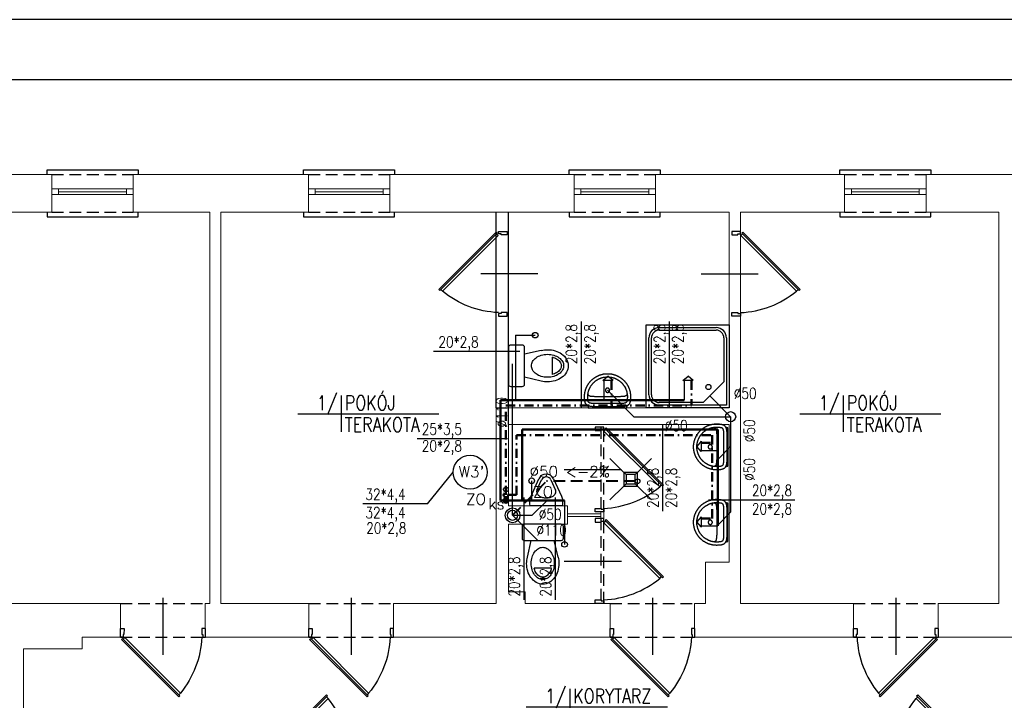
# Model space of a CAD drawing. Header units: millimetres. Extents: x -2626 to 2068, y -6169 to 7214.
# Tile 139 of 143: x -1957 to -887, y 3938 to 4678. Entities that reach past the tile are written whole.
import ezdxf
from ezdxf.enums import TextEntityAlignment as Align

# ---------------------------------------------------------------- set-up
doc = ezdxf.new("R2010")
doc.units = ezdxf.units.MM
for name, pattern in [('ACAD_ISO12W100', [21, 12, -3, 0, -3, 0, -3]), ('DASHDOT', [1, 0.5, -0.25, 0, -0.25]), ('DASHED', [19.05, 12.7, -6.35])]:
    doc.linetypes.add(name, pattern=pattern)
doc.layers.get('0').update_dxf_attribs({"color": 252})
for name, color, linetype in [('1-OPIS-POM', 252, 'Continuous'), ('I-DRZWI', 252, 'Continuous'), ('I-MEBLE', 252, 'Continuous'), ('I-NAD', 252, 'DASHED'), ('I-SCIANA', 252, 'Continuous'), ('I-WIDOK', 252, 'Continuous'), ('IS CWU', 4, 'DASHDOT'), ('IS cwu cyrkulacja', 3, 'ACAD_ISO12W100'), ('IS kan odp', 36, 'Continuous'), ('IS kan odp opis', 7, 'Continuous'), ('IS KAN_S_OPIS', 2, 'Continuous'), ('IS KAN_SAN_RURY', 1, 'Continuous'), ('IS opis woda', 7, 'Continuous'), ('IS WODA opis', 2, 'Continuous'), ('MK_IS W_CWU', 5, 'DASHED'), ('MK_IS W_Z', 5, 'Continuous'), ('TABELKA', 252, 'Continuous')]:
    doc.layers.add(name, color=color, linetype=linetype)
for name, color, linetype, lineweight in [('I-OKNA', 252, 'Continuous', 5), ('IS ks pod stropem', 1, 'DASHED', 40), ('IS woda w', 5, 'Continuous', 40)]:
    doc.layers.add(name, color=color, linetype=linetype, lineweight=lineweight)
doc.styles.add('ROMANS', font='romans.shx', dxfattribs={"width": 0.75})
doc.styles.add('TECH', font='simplex.shx')

# ---------------------------------------------------------------- blocks, each defined once
blk = doc.blocks.new('D90')
blk.add_line((32.6, 45), (-28, 45))
for points in [[(-9.2, 87.2), (-9.2, 90), (0, 90), (0, 86.3), (-6.4, 86.3), (-6.4, 87.2)], [(-72.6, 61.8), (-11.7, 0.9), (-10.6, 2), (-71.5, 62.9)], [(-9.2, 2.8), (-9.2, 0), (0, 0), (0, 3.7), (-6.4, 3.7), (-6.4, 2.8)]]:
    blk.add_lwpolyline(points, close=True)
blk.add_lwpolyline([(-11.3, 2.7), (-9.5, 4.5), (-68.6, 63.5), (-70.3, 61.8)])
blk.add_arc((-4.6, -14.5), 100.9, 92.6186, 129.3487)
blk = doc.blocks.new('OPIS-POM')
for p, q in [((0, 25), (0, -25)), ((-60, 0), (135, 0))]:
    blk.add_line(p, q)
at = {"style": 'ROMANS', "width": 0.8, "flags": 4}
blk.add_attdef('NR', text='', height=20, dxfattribs=at).set_placement((-5, 5), align=Align.RIGHT)
blk.add_attdef('NAZWA', (5, 5), '', height=20, dxfattribs=at)
blk.add_attdef('POW.', text='', height=20, dxfattribs=at).set_placement((-5, -5), align=Align.TOP_RIGHT)
blk.add_attdef('POSADZKA', text='', height=20, dxfattribs=at).set_placement((5, -5), align=Align.TOP_LEFT)
blk = doc.blocks.new('umywalk50')
for points in [[(11.4, -2.5), (11.1, -2.1), (10.9, -1.7), (10.7, -1.4), (10.5, -1), (10.4, -0.5), (10.4, 0), (-10.4, 0), (-31.3, 0), (-31.3, -0.5), (-31.4, -1), (-31.5, -1.4), (-31.7, -1.7), (-32, -2.1), (-32.3, -2.5)], [(-31.8, -15), (-31.7, -14.8), (-31.7, -14.6), (-31.6, -14.4), (-31.6, -14.2), (-31.5, -14), (-31.4, -13.9), (-31.3, -13.7), (-31.2, -13.5), (-31, -13.4), (-30.9, -13.3), (-30.7, -13.1), (-30.5, -13), (-30.3, -12.9), (-30.1, -12.8), (-29.8, -12.7), (-29.5, -12.6), (-29.2, -12.5), (-28.9, -12.4), (-28.5, -12.4), (-28.1, -12.3), (-27.6, -12.2), (-27.2, -12.2), (-26.7, -12.2), (-26.1, -12.1), (-25.5, -12.1), (-24.9, -12.1), (-24.2, -12), (-23.5, -12), (-22.8, -12), (-22, -12), (-10.5, -12), (1, -12), (1.8, -12), (2.6, -12), (3.3, -12), (4, -12.1), (4.6, -12.1), (5.2, -12.1), (5.7, -12.2), (6.2, -12.2), (6.7, -12.3), (7.1, -12.3), (7.5, -12.4), (7.9, -12.4), (8.3, -12.5), (8.6, -12.6), (8.9, -12.7), (9.1, -12.8), (9.4, -12.9), (9.6, -13), (9.8, -13.1), (9.9, -13.3), (10.1, -13.4), (10.2, -13.5), (10.3, -13.7), (10.4, -13.9), (10.5, -14), (10.6, -14.2), (10.7, -14.4), (10.7, -14.6), (10.8, -14.8), (10.8, -15)]]:
    blk.add_lwpolyline(points)
for points in [[(14.6, -12), (14.6, -12.4), (14.5, -12.7), (14.5, -13.1), (14.5, -13.5), (14.5, -13.8), (14.5, -14.2), (14.4, -14.5), (14.4, -14.9), (14.3, -15.3), (14.3, -15.6), (14.2, -16), (14.2, -16.3), (14.1, -16.7), (14.1, -17), (14, -17.4), (13.9, -17.7), (13.8, -18), (13.7, -18.4), (13.6, -18.7), (13.5, -19.1), (13.4, -19.4), (13.3, -19.7), (13.2, -20), (13.1, -20.4), (13, -20.7), (12.9, -21), (12.8, -21.3), (12.6, -21.7), (12.5, -22), (12.3, -22.3), (12.2, -22.6), (12, -22.9), (11.9, -23.2), (11.7, -23.5), (11.6, -23.8), (11.4, -24.1), (11.2, -24.4), (11.1, -24.7), (10.9, -25), (10.7, -25.3), (10.5, -25.6), (10.3, -25.9), (10.2, -26.2), (10, -26.5), (9.8, -26.7), (9.6, -27), (9.3, -27.3), (9.1, -27.5), (8.9, -27.8), (8.7, -28.1), (8.5, -28.3), (8.3, -28.6), (8, -28.8), (7.8, -29.1), (7.6, -29.3), (7.3, -29.6), (7.1, -29.8), (6.8, -30.1), (6.6, -30.3), (6.3, -30.5), (6.1, -30.8), (5.8, -31), (5.6, -31.2), (5.3, -31.4), (5.1, -31.6), (4.8, -31.8), (4.5, -32), (4.2, -32.2), (4, -32.4), (3.7, -32.6), (3.4, -32.8), (3.1, -33), (2.8, -33.2), (2.5, -33.4), (2.2, -33.6), (1.9, -33.7), (1.6, -33.9), (1.3, -34.1), (1, -34.2), (0.7, -34.4), (0.4, -34.5), (0.1, -34.7), (-0.2, -34.8), (-0.5, -35), (-0.8, -35.1), (-1.1, -35.2), (-1.5, -35.4), (-1.8, -35.5), (-2.1, -35.6), (-2.4, -35.7), (-2.8, -35.8), (-3.1, -35.9), (-3.4, -36), (-3.8, -36.1), (-4.1, -36.2), (-4.5, -36.3), (-4.8, -36.4), (-5.1, -36.5), (-5.5, -36.5), (-5.8, -36.6), (-6.2, -36.7), (-6.5, -36.7), (-6.9, -36.8), (-7.2, -36.8), (-7.6, -36.9), (-7.9, -36.9), (-8.3, -37), (-8.7, -37), (-9, -37), (-9.4, -37), (-9.7, -37), (-10.1, -37), (-10.5, -37), (-10.5, -37), (-10.8, -37), (-11.2, -37), (-11.6, -37), (-11.9, -37), (-12.3, -37), (-12.7, -37), (-13, -36.9), (-13.4, -36.9), (-13.7, -36.8), (-14.1, -36.8), (-14.4, -36.7), (-14.8, -36.7), (-15.1, -36.6), (-15.5, -36.5), (-15.8, -36.5), (-16.2, -36.4), (-16.5, -36.3), (-16.8, -36.2), (-17.2, -36.1), (-17.5, -36), (-17.8, -35.9), (-18.2, -35.8), (-18.5, -35.7), (-18.8, -35.6), (-19.2, -35.5), (-19.5, -35.4), (-19.8, -35.2), (-20.1, -35.1), (-20.4, -35), (-20.8, -34.8), (-21.1, -34.7), (-21.4, -34.5), (-21.7, -34.4), (-22, -34.2), (-22.3, -34.1), (-22.6, -33.9), (-22.9, -33.7), (-23.2, -33.6), (-23.5, -33.4), (-23.8, -33.2), (-24.1, -33), (-24.3, -32.8), (-24.6, -32.6), (-24.9, -32.4), (-25.2, -32.2), (-25.5, -32), (-25.7, -31.8), (-26, -31.6), (-26.3, -31.4), (-26.5, -31.2), (-26.8, -31), (-27, -30.8), (-27.3, -30.5), (-27.6, -30.3), (-27.8, -30.1), (-28, -29.8), (-28.3, -29.6), (-28.5, -29.3), (-28.8, -29.1), (-29, -28.8), (-29.2, -28.6), (-29.4, -28.3), (-29.7, -28.1), (-29.9, -27.8), (-30.1, -27.5), (-30.3, -27.3), (-30.5, -27), (-30.7, -26.7), (-30.9, -26.4), (-31.1, -26.2), (-31.3, -25.9), (-31.5, -25.6), (-31.7, -25.3), (-31.8, -25), (-32, -24.7), (-32.2, -24.4), (-32.4, -24.1), (-32.5, -23.8), (-32.7, -23.5), (-32.8, -23.2), (-33, -22.9), (-33.1, -22.6), (-33.3, -22.3), (-33.4, -22), (-33.6, -21.7), (-33.7, -21.3), (-33.8, -21), (-34, -20.7), (-34.1, -20.4), (-34.2, -20), (-34.3, -19.7), (-34.4, -19.4), (-34.5, -19), (-34.6, -18.7), (-34.7, -18.4), (-34.8, -18), (-34.9, -17.7), (-34.9, -17.3), (-35, -17), (-35.1, -16.7), (-35.1, -16.3), (-35.2, -16), (-35.2, -15.6), (-35.3, -15.3), (-35.3, -14.9), (-35.4, -14.5), (-35.4, -14.2), (-35.4, -13.8), (-35.5, -13.5), (-35.5, -13.1), (-35.5, -12.7), (-35.5, -12.4), (-35.5, -12), (-35.5, -12), (-35.5, -11.7), (-35.5, -11.2), (-35.5, -10.7), (-35.4, -10.2), (-35.4, -9.6), (-35.4, -9.2), (-35.3, -8.7), (-35.3, -8.4), (-35.2, -8), (-35.2, -7.5), (-35.1, -7.1), (-35, -6.7), (-34.9, -6.4), (-34.8, -6), (-34.7, -5.6), (-34.6, -5.3), (-34.5, -5), (-34.4, -4.7), (-34.2, -4.4), (-34, -4.1), (-33.9, -3.9), (-33.7, -3.6), (-33.5, -3.4), (-33.2, -3.2), (-33, -3), (-32.7, -2.8), (-32.5, -2.6), (-32.1, -2.4), (-31.8, -2.3), (-31.5, -2.1), (-31.1, -2), (-30.7, -1.8), (-30.3, -1.7), (-29.8, -1.6), (-29.4, -1.5), (-29.4, -1.5), (-29, -1.4), (-28.6, -1.4), (-28.2, -1.3), (-27.8, -1.2), (-27.4, -1.2), (-26.9, -1.1), (-26.5, -1.1), (-26, -1), (-25.6, -1), (-25.1, -1), (-24.6, -1), (-10.5, -1), (3.7, -1), (4.2, -1), (4.6, -1), (5.1, -1.1), (5.5, -1.1), (6, -1.1), (6.4, -1.2), (6.8, -1.2), (7.3, -1.3), (7.7, -1.4), (8, -1.4), (8.4, -1.5), (8.9, -1.6), (9.3, -1.7), (9.8, -1.8), (10.2, -2), (10.5, -2.1), (10.9, -2.3), (11.2, -2.4), (11.5, -2.6), (11.8, -2.8), (12.1, -3), (12.3, -3.2), (12.5, -3.4), (12.7, -3.6), (12.9, -3.9), (13.1, -4.1), (13.3, -4.4), (13.4, -4.7), (13.5, -5), (13.7, -5.3), (13.8, -5.7), (13.9, -6), (14, -6.4), (14.1, -6.7), (14.2, -7.1), (14.2, -7.5), (14.3, -8), (14.4, -8.4), (14.4, -8.7), (14.4, -9.2), (14.5, -9.7), (14.5, -10.2), (14.5, -10.7), (14.5, -11.2), (14.6, -11.7)], [(-10.5, -33.5), (-11, -33.5), (-11.6, -33.5), (-12.1, -33.5), (-12.7, -33.4), (-13.1, -33.4), (-13.5, -33.3), (-13.9, -33.2), (-14.3, -33.2), (-14.7, -33.1), (-15.1, -33), (-15.5, -32.9), (-15.9, -32.8), (-16.3, -32.7), (-16.7, -32.6), (-17.1, -32.5), (-17.5, -32.4), (-17.9, -32.2), (-18.3, -32.1), (-18.7, -31.9), (-19.1, -31.7), (-19.5, -31.5), (-19.9, -31.3), (-20.3, -31.1), (-20.7, -30.9), (-21.1, -30.7), (-21.4, -30.5), (-21.8, -30.3), (-22.1, -30.1), (-22.5, -29.8), (-22.8, -29.6), (-23.2, -29.4), (-23.5, -29.1), (-23.8, -28.9), (-24.1, -28.6), (-24.4, -28.3), (-24.7, -28.1), (-25.1, -27.8), (-25.4, -27.5), (-25.7, -27.2), (-26, -26.9), (-26.3, -26.6), (-26.6, -26.3), (-26.8, -25.9), (-27.1, -25.6), (-27.4, -25.3), (-27.6, -24.9), (-27.9, -24.6), (-28.1, -24.2), (-28.4, -23.9), (-28.6, -23.5), (-28.9, -23.2), (-29.9, -21.3), (-30, -20.9), (-30.2, -20.6), (-30.4, -20.2), (-30.5, -19.8), (-30.7, -19.4), (-30.8, -19), (-30.9, -18.7), (-31, -18.3), (-31.2, -17.9), (-31.3, -17.5), (-31.4, -17.1), (-31.5, -16.7), (-31.5, -16.3), (-31.6, -15.9), (-31.7, -15.6), (-31.8, -15.2), (-31.8, -14.8), (-31.9, -14.4), (-31.9, -14), (-31.9, -13.6), (-32, -13.2), (-32, -12.8), (-32, -12.4), (-32, -11.9), (-32, -11.5), (-32, -11.1), (-32, -10.7), (-31.9, -10.3), (-31.9, -9.9), (-31.9, -9.5), (-31.8, -9), (-31.8, -8.6), (-31.7, -8.2), (-31.7, -7.8), (-31.6, -7.4), (-31.5, -7), (-31.4, -6.6), (-31.2, -6.3), (-31, -6.1), (-30.8, -5.8), (-30.5, -5.6), (-30.2, -5.4), (-29.9, -5.3), (-29.5, -5.1), (-29.2, -5), (-28.8, -4.9), (-28.4, -4.8), (-27.9, -4.7), (-27.5, -4.7), (-27.1, -4.6), (-26.7, -4.6), (-26.3, -4.6), (-25.9, -4.5), (-25.5, -4.5), (-25.2, -4.5), (-24.9, -4.5), (-24.6, -4.5), (-10.5, -4.5), (3.7, -4.5), (4, -4.5), (4.3, -4.5), (4.6, -4.5), (5, -4.5), (5.4, -4.6), (5.8, -4.6), (6.2, -4.6), (6.6, -4.7), (7, -4.7), (7.4, -4.8), (7.8, -4.9), (8.2, -5), (8.6, -5.1), (9, -5.3), (9.3, -5.4), (9.6, -5.6), (9.9, -5.8), (10.1, -6.1), (10.3, -6.3), (10.4, -6.6), (10.5, -7), (10.6, -7.4), (10.7, -7.8), (10.8, -8.2), (10.9, -8.6), (10.9, -9), (10.9, -9.5), (11, -9.9), (11, -10.3), (11, -10.7), (11, -11.1), (11, -11.5), (11, -11.9), (11, -12.4), (11, -12.8), (11, -13.2), (11, -13.6), (11, -14), (10.9, -14.4), (10.9, -14.8), (10.8, -15.2), (10.7, -15.6), (10.7, -16), (10.6, -16.3), (10.5, -16.7), (10.4, -17.1), (10.3, -17.5), (10.2, -17.9), (10.1, -18.3), (10, -18.7), (9.8, -19), (9.7, -19.4), (9.6, -19.8), (9.4, -20.2), (9.3, -20.6), (9.1, -20.9), (8.9, -21.3), (8.9, -21.3), (7.9, -23.2), (7.7, -23.5), (7.5, -23.9), (7.2, -24.2), (7, -24.6), (6.7, -24.9), (6.4, -25.3), (6.2, -25.6), (5.9, -25.9), (5.6, -26.3), (5.3, -26.6), (5, -26.9), (4.7, -27.2), (4.4, -27.5), (4.1, -27.8), (3.8, -28.1), (3.5, -28.3), (3.2, -28.6), (2.9, -28.9), (2.5, -29.1), (2.2, -29.4), (1.9, -29.6), (1.5, -29.8), (1.2, -30.1), (0.9, -30.3), (0.5, -30.5), (0.1, -30.7), (-0.2, -30.9), (-0.6, -31.1), (-1, -31.3), (-1.4, -31.5), (-1.8, -31.7), (-2.3, -31.9), (-2.7, -32.1), (-3.1, -32.2), (-3.1, -32.2), (-3.5, -32.4), (-3.9, -32.5), (-4.3, -32.6), (-4.7, -32.7), (-5.1, -32.8), (-5.5, -32.9), (-5.8, -33), (-6.2, -33.1), (-6.6, -33.2), (-7, -33.2), (-7.4, -33.3), (-7.9, -33.4), (-8.3, -33.4), (-8.8, -33.5), (-9.4, -33.5), (-9.9, -33.5)], [(-8.2, -19), (-8.2, -19), (-8.2, -18.9), (-8.2, -18.9), (-8.2, -18.9), (-8.2, -18.9), (-8.2, -18.8), (-8.2, -18.8), (-8.2, -18.8), (-8.2, -18.8), (-8.2, -18.7), (-8.2, -18.7), (-8.2, -18.7), (-8.2, -18.7), (-8.2, -18.6), (-8.2, -18.6), (-8.2, -18.6), (-8.2, -18.6), (-8.2, -18.5), (-8.2, -18.5), (-8.2, -18.5), (-8.2, -18.5), (-8.2, -18.4), (-8.3, -18.4), (-8.3, -18.4), (-8.3, -18.4), (-8.3, -18.3), (-8.3, -18.3), (-8.3, -18.3), (-8.3, -18.3), (-8.3, -18.2), (-8.3, -18.2), (-8.3, -18.2), (-8.3, -18.2), (-8.3, -18.1), (-8.4, -18.1), (-8.4, -18.1), (-8.4, -18.1), (-8.4, -18), (-8.4, -18), (-8.4, -18), (-8.4, -18), (-8.4, -17.9), (-8.4, -17.9), (-8.5, -17.9), (-8.5, -17.9), (-8.5, -17.8), (-8.5, -17.8), (-8.5, -17.8), (-8.5, -17.8), (-8.5, -17.8), (-8.6, -17.7), (-8.6, -17.7), (-8.6, -17.7), (-8.6, -17.7), (-8.6, -17.6), (-8.6, -17.6), (-8.6, -17.6), (-8.7, -17.6), (-8.7, -17.6), (-8.7, -17.5), (-8.7, -17.5), (-8.7, -17.5), (-8.7, -17.5), (-8.8, -17.5), (-8.8, -17.4), (-8.8, -17.4), (-8.8, -17.4), (-8.8, -17.4), (-8.9, -17.4), (-8.9, -17.3), (-8.9, -17.3), (-8.9, -17.3), (-8.9, -17.3), (-8.9, -17.3), (-9, -17.3), (-9, -17.2), (-9, -17.2), (-9, -17.2), (-9, -17.2), (-9.1, -17.2), (-9.1, -17.2), (-9.1, -17.1), (-9.1, -17.1), (-9.2, -17.1), (-9.2, -17.1), (-9.2, -17.1), (-9.2, -17.1), (-9.2, -17.1), (-9.3, -17), (-9.3, -17), (-9.3, -17), (-9.3, -17), (-9.4, -17), (-9.4, -17), (-9.4, -17), (-9.4, -16.9), (-9.4, -16.9), (-9.5, -16.9), (-9.5, -16.9), (-9.5, -16.9), (-9.5, -16.9), (-9.6, -16.9), (-9.6, -16.9), (-9.6, -16.9), (-9.6, -16.9), (-9.7, -16.8), (-9.7, -16.8), (-9.7, -16.8), (-9.7, -16.8), (-9.8, -16.8), (-9.8, -16.8), (-9.8, -16.8), (-9.8, -16.8), (-9.9, -16.8), (-9.9, -16.8), (-9.9, -16.8), (-9.9, -16.8), (-10, -16.8), (-10, -16.7), (-10, -16.7), (-10, -16.7), (-10.1, -16.7), (-10.1, -16.7), (-10.1, -16.7), (-10.1, -16.7), (-10.2, -16.7), (-10.2, -16.7), (-10.2, -16.7), (-10.3, -16.7), (-10.3, -16.7), (-10.3, -16.7), (-10.3, -16.7), (-10.4, -16.7), (-10.4, -16.7), (-10.4, -16.7), (-10.4, -16.7), (-10.5, -16.7), (-10.5, -16.7), (-10.5, -16.7), (-10.5, -16.7), (-10.6, -16.7), (-10.6, -16.7), (-10.6, -16.7), (-10.6, -16.7), (-10.7, -16.7), (-10.7, -16.7), (-10.7, -16.7), (-10.8, -16.7), (-10.8, -16.7), (-10.8, -16.7), (-10.8, -16.7), (-10.9, -16.7), (-10.9, -16.7), (-10.9, -16.7), (-10.9, -16.7), (-11, -16.7), (-11, -16.8), (-11, -16.8), (-11, -16.8), (-11.1, -16.8), (-11.1, -16.8), (-11.1, -16.8), (-11.1, -16.8), (-11.2, -16.8), (-11.2, -16.8), (-11.2, -16.8), (-11.2, -16.8), (-11.3, -16.8), (-11.3, -16.8), (-11.3, -16.8), (-11.3, -16.9), (-11.4, -16.9), (-11.4, -16.9), (-11.4, -16.9), (-11.4, -16.9), (-11.5, -16.9), (-11.5, -16.9), (-11.5, -16.9), (-11.5, -16.9), (-11.5, -17), (-11.6, -17), (-11.6, -17), (-11.6, -17), (-11.6, -17), (-11.7, -17), (-11.7, -17), (-11.7, -17.1), (-11.7, -17.1), (-11.8, -17.1), (-11.8, -17.1), (-11.8, -17.1), (-11.8, -17.1), (-11.8, -17.1), (-11.9, -17.2), (-11.9, -17.2), (-11.9, -17.2), (-11.9, -17.2), (-11.9, -17.2), (-12, -17.2), (-12, -17.3), (-12, -17.3), (-12, -17.3), (-12, -17.3), (-12.1, -17.3), (-12.1, -17.3), (-12.1, -17.4), (-12.1, -17.4), (-12.1, -17.4), (-12.2, -17.4), (-12.2, -17.4), (-12.2, -17.5), (-12.2, -17.5), (-12.2, -17.5), (-12.2, -17.5), (-12.3, -17.5), (-12.3, -17.6), (-12.3, -17.6), (-12.3, -17.6), (-12.3, -17.6), (-12.3, -17.6), (-12.4, -17.7), (-12.4, -17.7), (-12.4, -17.7), (-12.4, -17.7), (-12.4, -17.7), (-12.4, -17.8), (-12.4, -17.8), (-12.5, -17.8), (-12.5, -17.8), (-12.5, -17.9), (-12.5, -17.9), (-12.5, -17.9), (-12.5, -17.9), (-12.5, -18), (-12.5, -18), (-12.6, -18), (-12.6, -18), (-12.6, -18), (-12.6, -18.1), (-12.6, -18.1), (-12.6, -18.1), (-12.6, -18.1), (-12.6, -18.2), (-12.6, -18.2), (-12.6, -18.2), (-12.7, -18.2), (-12.7, -18.3), (-12.7, -18.3), (-12.7, -18.3), (-12.7, -18.3), (-12.7, -18.4), (-12.7, -18.4), (-12.7, -18.4), (-12.7, -18.4), (-12.7, -18.5), (-12.7, -18.5), (-12.7, -18.5), (-12.7, -18.5), (-12.7, -18.6), (-12.7, -18.6), (-12.8, -18.6), (-12.8, -18.7), (-12.8, -18.7), (-12.8, -18.7), (-12.8, -18.7), (-12.8, -18.8), (-12.8, -18.8), (-12.8, -18.8), (-12.8, -18.8), (-12.8, -18.9), (-12.8, -18.9), (-12.8, -18.9), (-12.8, -18.9), (-12.8, -19), (-12.8, -19), (-12.8, -19), (-12.8, -19), (-12.8, -19.1), (-12.8, -19.1), (-12.8, -19.1), (-12.8, -19.2), (-12.8, -19.2), (-12.8, -19.2), (-12.8, -19.2), (-12.8, -19.3), (-12.8, -19.3), (-12.8, -19.3), (-12.8, -19.3), (-12.8, -19.4), (-12.7, -19.4), (-12.7, -19.4), (-12.7, -19.4), (-12.7, -19.5), (-12.7, -19.5), (-12.7, -19.5), (-12.7, -19.5), (-12.7, -19.6), (-12.7, -19.6), (-12.7, -19.6), (-12.7, -19.6), (-12.7, -19.7), (-12.7, -19.7), (-12.7, -19.7), (-12.7, -19.7), (-12.6, -19.8), (-12.6, -19.8), (-12.6, -19.8), (-12.6, -19.8), (-12.6, -19.9), (-12.6, -19.9), (-12.6, -19.9), (-12.6, -19.9), (-12.6, -20), (-12.6, -20), (-12.5, -20), (-12.5, -20), (-12.5, -20.1), (-12.5, -20.1), (-12.5, -20.1), (-12.5, -20.1), (-12.5, -20.1), (-12.5, -20.2), (-12.4, -20.2), (-12.4, -20.2), (-12.4, -20.2), (-12.4, -20.3), (-12.4, -20.3), (-12.4, -20.3), (-12.4, -20.3), (-12.3, -20.3), (-12.3, -20.4), (-12.3, -20.4), (-12.3, -20.4), (-12.3, -20.4), (-12.3, -20.5), (-12.2, -20.5), (-12.2, -20.5), (-12.2, -20.5), (-12.2, -20.5), (-12.2, -20.6), (-12.2, -20.6), (-12.1, -20.6), (-12.1, -20.6), (-12.1, -20.6), (-12.1, -20.6), (-12.1, -20.7), (-12, -20.7), (-12, -20.7), (-12, -20.7), (-12, -20.7), (-12, -20.8), (-11.9, -20.8), (-11.9, -20.8), (-11.9, -20.8), (-11.9, -20.8), (-11.9, -20.8), (-11.8, -20.9), (-11.8, -20.9), (-11.8, -20.9), (-11.8, -20.9), (-11.8, -20.9), (-11.7, -20.9), (-11.7, -20.9), (-11.7, -21), (-11.7, -21), (-11.6, -21), (-11.6, -21), (-11.6, -21), (-11.6, -21), (-11.6, -21), (-11.5, -21), (-11.5, -21.1), (-11.5, -21.1), (-11.5, -21.1), (-11.4, -21.1), (-11.4, -21.1), (-11.4, -21.1), (-11.4, -21.1), (-11.3, -21.1), (-11.3, -21.1), (-11.3, -21.2), (-11.3, -21.2), (-11.2, -21.2), (-11.2, -21.2), (-11.2, -21.2), (-11.2, -21.2), (-11.1, -21.2), (-11.1, -21.2), (-11.1, -21.2), (-11.1, -21.2), (-11, -21.2), (-11, -21.2), (-11, -21.2), (-11, -21.2), (-10.9, -21.3), (-10.9, -21.3), (-10.9, -21.3), (-10.9, -21.3), (-10.8, -21.3), (-10.8, -21.3), (-10.8, -21.3), (-10.8, -21.3), (-10.7, -21.3), (-10.7, -21.3), (-10.7, -21.3), (-10.7, -21.3), (-10.6, -21.3), (-10.6, -21.3), (-10.6, -21.3), (-10.5, -21.3), (-10.5, -21.3), (-10.5, -21.3), (-10.5, -21.3), (-10.4, -21.3), (-10.4, -21.3), (-10.4, -21.3), (-10.4, -21.3), (-10.3, -21.3), (-10.3, -21.3), (-10.3, -21.3), (-10.3, -21.3), (-10.2, -21.3), (-10.2, -21.3), (-10.2, -21.3), (-10.2, -21.3), (-10.1, -21.3), (-10.1, -21.3), (-10.1, -21.3), (-10, -21.3), (-10, -21.3), (-10, -21.2), (-10, -21.2), (-9.9, -21.2), (-9.9, -21.2), (-9.9, -21.2), (-9.9, -21.2), (-9.8, -21.2), (-9.8, -21.2), (-9.8, -21.2), (-9.8, -21.2), (-9.7, -21.2), (-9.7, -21.2), (-9.7, -21.2), (-9.7, -21.2), (-9.6, -21.1), (-9.6, -21.1), (-9.6, -21.1), (-9.6, -21.1), (-9.5, -21.1), (-9.5, -21.1), (-9.5, -21.1), (-9.5, -21.1), (-9.5, -21.1), (-9.4, -21), (-9.4, -21), (-9.4, -21), (-9.4, -21), (-9.3, -21), (-9.3, -21), (-9.3, -21), (-9.3, -21), (-9.2, -20.9), (-9.2, -20.9), (-9.2, -20.9), (-9.2, -20.9), (-9.2, -20.9), (-9.1, -20.9), (-9.1, -20.9), (-9.1, -20.8), (-9.1, -20.8), (-9.1, -20.8), (-9, -20.8), (-9, -20.8), (-9, -20.8), (-9, -20.7), (-9, -20.7), (-8.9, -20.7), (-8.9, -20.7), (-8.9, -20.7), (-8.9, -20.7), (-8.9, -20.6), (-8.8, -20.6), (-8.8, -20.6), (-8.8, -20.6), (-8.8, -20.6), (-8.8, -20.5), (-8.7, -20.5), (-8.7, -20.5), (-8.7, -20.5), (-8.7, -20.5), (-8.7, -20.4), (-8.7, -20.4), (-8.6, -20.4), (-8.6, -20.4), (-8.6, -20.4), (-8.6, -20.3), (-8.6, -20.3), (-8.6, -20.3), (-8.6, -20.3), (-8.5, -20.2), (-8.5, -20.2), (-8.5, -20.2), (-8.5, -20.2), (-8.5, -20.2), (-8.5, -20.1), (-8.5, -20.1), (-8.4, -20.1), (-8.4, -20.1), (-8.4, -20), (-8.4, -20), (-8.4, -20), (-8.4, -20), (-8.4, -19.9), (-8.4, -19.9), (-8.4, -19.9), (-8.3, -19.9), (-8.3, -19.8), (-8.3, -19.8), (-8.3, -19.8), (-8.3, -19.8), (-8.3, -19.7), (-8.3, -19.7), (-8.3, -19.7), (-8.3, -19.7), (-8.3, -19.6), (-8.3, -19.6), (-8.3, -19.6), (-8.2, -19.6), (-8.2, -19.5), (-8.2, -19.5), (-8.2, -19.5), (-8.2, -19.5), (-8.2, -19.4), (-8.2, -19.4), (-8.2, -19.4), (-8.2, -19.4), (-8.2, -19.3), (-8.2, -19.3), (-8.2, -19.3), (-8.2, -19.3), (-8.2, -19.2), (-8.2, -19.2), (-8.2, -19.2), (-8.2, -19.2), (-8.2, -19.1), (-8.2, -19.1), (-8.2, -19.1), (-8.2, -19.1), (-8.2, -19), (-8.2, -19)]]:
    blk.add_lwpolyline(points, close=True)
blk = doc.blocks.new('wc')
for p, q in [((20, 0), (-20, 0)), ((-22.5, -2.5), (-22.5, -15)), ((22.5, -15), (22.5, -2.5)), ((-20, -17.5), (20, -17.5)), ((-16.7, -35.7), (-12.5, -17.5)), ((16.7, -35.7), (12.5, -17.5)), ((9.4, -47.6), (-9.4, -47.6))]:
    blk.add_line(p, q)
blk.add_lwpolyline([(12.5, -42.5, -0.072039), (11.5, -49.4, -0.083339), (8.8, -54.9, -0.106661), (4.5, -58.8, -0.132138), (0, -60, -0.132138), (-4.5, -58.8, -0.106661), (-8.8, -54.9, -0.083339), (-11.5, -49.4, -0.072039), (-12.5, -42.5, -0.072039), (-11.5, -35.6, -0.083339), (-8.8, -30.1, -0.106661), (-4.5, -26.2, -0.132138), (0, -25, -0.132138), (4.5, -26.2, -0.106661), (8.8, -30.1, -0.083339), (11.5, -35.6, -0.072039)], format="xyb", close=True)
for points in [[(17.5, -42.5, -0.072039), (16.3, -50.8, -0.083339), (12.9, -57.8, -0.106661), (7.1, -63.1, -0.132138), (0, -65, -0.132138), (-7.1, -63.1, -0.106661), (-12.9, -57.8, -0.083339), (-16.3, -50.8, -0.072039), (-17.5, -42.5, -0.05824), (-16.7, -35.7, -0.083339)], [(16.7, -35.7, -0.05824), (17.5, -42.5, -0.072039)], [(9.4, -47.6, -0.013234), (9.1, -48.7, -0.083339), (6.8, -53.4, -0.106661), (3.3, -56.6, -0.132138), (0, -57.5, -0.132138), (-3.3, -56.6, -0.106661), (-6.8, -53.4, -0.083339), (-9.1, -48.7, -0.013234), (-9.4, -47.6, -0.072039)]]:
    blk.add_lwpolyline(points, format="xyb")
for centre, start, end in [((-20, -2.5), 90, 180), ((20, -2.5), 0, 90), ((-20, -15), 180, 270), ((20, -15), 270, 0)]:
    blk.add_arc(centre, 2.5, start, end)
blk = doc.blocks.new('pisuar')
for p, q in [((-10.7, -0.9), (-7.4, 0.2)), ((-7.4, 0.2), (-2.4, 0.3)), ((-2.4, 0.3), (0, 0)), ((0, 0), (0, -17.4)), ((-29.6, -9.5), (-10.7, -0.9)), ((-28.4, -12.3), (-17.1, -7.2)), ((0, -17.4), (0, -34.7)), ((-10.7, -33.8), (-29.6, -25.3)), ((-17.1, -27.5), (-28.4, -22.5)), ((-7.4, -34.9), (-10.7, -33.8)), ((-2.4, -35.1), (-7.4, -34.9)), ((0, -34.7), (-2.4, -35.1))]:
    blk.add_line(p, q)
for centre, radius, start, end in [((-26, -17.4), 8.68, 114.2952, 180), ((-15.6, -11.7), 4.73, 90, 113.6096), ((-15.6, -11.7), 4.73, 58.1465, 90), ((-17.3, -14.4), 7.94, 33.6901, 58.1465), ((-20, -16.2), 11.2, 15.4371, 33.6901), ((-26, -17.4), 8.68, 180, 245.7048), ((-26, -17.4), 5.6, 114.2952, 180), ((-26, -17.4), 5.6, 180, 245.7048), ((-24.3, -17.4), 15.6, 0, 15.4371), ((-24.3, -17.4), 15.6, 344.5629, 0), ((-15.6, -23.1), 4.73, 251.6064, 270), ((-15.6, -23.1), 4.73, 270, 301.8535), ((-17.3, -20.3), 7.94, 301.8535, 326.3099), ((-20, -18.5), 11.2, 326.3099, 344.5629)]:
    blk.add_arc(centre, radius, start, end)
blk = doc.blocks.new('kratka')
for p, q in [((-15, 0), (-30, 15)), ((0, 0), (15, 15)), ((-30, -30), (-15, -15)), ((15, -30), (0, -15))]:
    blk.add_line(p, q)
blk.add_lwpolyline([(0, 0), (-15, 0), (-15, -15), (0, -15)], close=True)
blk = doc.blocks.new('natrysk90')
for p, q in [((-90, -90), (-90, 0)), ((-90, 0), (0, 0)), ((0, 0), (0, -90)), ((-90, -90), (-90, 0)), ((-90, 0), (0, 0)), ((-90, -90), (-90, 0)), ((-90, 0), (0, 0)), ((-87.2, -75.9), (-87.2, -2.8)), ((-87.2, -2.8), (-14.1, -2.8)), ((-87.2, -75.9), (-87.2, -2.8)), ((-87.2, -2.8), (-14.1, -2.8)), ((-87.2, -75.9), (-87.2, -2.8)), ((-87.2, -2.8), (-14.1, -2.8)), ((-84.4, -28.1), (-61.9, -5.6)), ((-84.4, -28.1), (-61.9, -5.6)), ((-84.4, -28.1), (-61.9, -5.6)), ((-61.9, -5.6), (-14.1, -5.6)), ((-61.9, -5.6), (-14.1, -5.6)), ((-61.9, -5.6), (-14.1, -5.6)), ((0, 0), (0, -90)), ((0, 0), (0, -90)), ((-5.6, -14.1), (-5.6, -75.9)), ((-5.6, -14.1), (-5.6, -75.9)), ((-5.6, -14.1), (-5.6, -75.9)), ((-2.8, -14.1), (-2.8, -75.9)), ((-2.8, -14.1), (-2.8, -75.9)), ((-2.8, -14.1), (-2.8, -75.9)), ((-84.4, -75.9), (-84.4, -28.1)), ((-84.4, -75.9), (-84.4, -28.1)), ((-84.4, -75.9), (-84.4, -28.1)), ((-14.1, -84.4), (-75.9, -84.4)), ((-14.1, -84.4), (-75.9, -84.4)), ((-14.1, -84.4), (-75.9, -84.4)), ((0, -90), (-90, -90)), ((0, -90), (-90, -90)), ((0, -90), (-90, -90)), ((-14.1, -87.2), (-75.9, -87.2)), ((-14.1, -87.2), (-75.9, -87.2)), ((-14.1, -87.2), (-75.9, -87.2))]:
    blk.add_line(p, q)
blk.add_circle((-67.5, -22.5), 2.81)
blk.add_circle((-67.5, -22.5), 2.81)
blk.add_circle((-67.5, -22.5), 2.81)
for centre, radius, start, end in [((-14.1, -14.1), 11.2, 0, 90), ((-14.1, -14.1), 11.2, 0, 90), ((-14.1, -14.1), 11.2, 0, 90), ((-14.1, -14.1), 8.44, 0, 90), ((-14.1, -14.1), 8.44, 0, 90), ((-14.1, -14.1), 8.44, 0, 90), ((-75.9, -75.9), 11.2, 180, 270), ((-75.9, -75.9), 11.2, 180, 270), ((-75.9, -75.9), 11.2, 180, 270), ((-75.9, -75.9), 8.44, 180, 270), ((-75.9, -75.9), 8.44, 180, 270), ((-75.9, -75.9), 8.44, 180, 270), ((-14.1, -75.9), 8.44, 270, 0), ((-14.1, -75.9), 11.2, 270, 0), ((-14.1, -75.9), 8.44, 270, 0), ((-14.1, -75.9), 11.2, 270, 0), ((-14.1, -75.9), 8.44, 270, 0), ((-14.1, -75.9), 11.2, 270, 0)]:
    blk.add_arc(centre, radius, start, end)

msp = doc.modelspace()

# ---------------------------------------------------------------- linework, layer by layer
at = {"layer": 'I-NAD'}
for points in [[(-1921.8, 4509.9), (-1833.4, 4509.9)], [(-1643.3, 4509.9), (-1554.9, 4509.9)], [(-1354.6, 4509.9), (-1266.2, 4509.9)], [(-1060.8, 4509.9), (-972.4, 4509.9)], [(-1921.8, 4469.1), (-1833.4, 4469.1)], [(-1643.3, 4469.1), (-1554.9, 4469.1)], [(-1354.6, 4469.1), (-1266.2, 4469.1)], [(-1060.8, 4469.1), (-972.4, 4469.1)], [(-1325.5, 4235.4), (-1325.5, 4143.2)], [(-1322.5, 4143.2), (-1322.5, 4235.4)], [(-1325.5, 4135.9), (-1325.5, 4043.8)], [(-1322.5, 4043.8), (-1322.5, 4135.9)], [(-1847.3, 4043.8), (-1755.3, 4043.8)], [(-1642.8, 4043.8), (-1550.8, 4043.8)], [(-1315.4, 4043.8), (-1223.4, 4043.8)], [(-1051.2, 4043.8), (-959.1, 4043.8)], [(-1847.3, 4007), (-1755.2, 4007)], [(-1642.8, 4007), (-1550.7, 4007)], [(-1315.4, 4007), (-1223.3, 4007)], [(-1051.2, 4007), (-959, 4007)]]:
    msp.add_lwpolyline(points, dxfattribs=at)
at = {"layer": 'I-OKNA'}
for points in [[(-1921.8, 4494.2), (-1833.4, 4494.2)], [(-1914.5, 4494.2), (-1914.5, 4488)], [(-1840.7, 4494.2), (-1840.7, 4488)], [(-1643.3, 4494.2), (-1554.9, 4494.2)], [(-1636, 4494.2), (-1636, 4488)], [(-1562.2, 4494.2), (-1562.2, 4488)], [(-1354.6, 4494.2), (-1266.2, 4494.2)], [(-1347.3, 4494.2), (-1347.3, 4488)], [(-1273.5, 4494.2), (-1273.5, 4488)], [(-1060.8, 4494.2), (-972.4, 4494.2)], [(-1053.5, 4494.2), (-1053.5, 4488)], [(-979.7, 4494.2), (-979.7, 4488)], [(-1921.8, 4488), (-1833.4, 4488)], [(-1914.5, 4491.1), (-1840.7, 4491.1)], [(-1643.3, 4488), (-1554.9, 4488)], [(-1636, 4491.1), (-1562.2, 4491.1)], [(-1354.6, 4488), (-1266.2, 4488)], [(-1347.3, 4491.1), (-1273.5, 4491.1)], [(-1060.8, 4488), (-972.4, 4488)], [(-1053.5, 4491.1), (-979.7, 4491.1)]]:
    msp.add_lwpolyline(points, dxfattribs=at)
at = {"layer": 'I-SCIANA', "lineweight": 0}
for points in [[(-2037.4, 4509.9), (-1921.8, 4509.9)], [(-1921.8, 4469.1), (-1921.8, 4509.9)], [(-1921.8, 4494.2), (-1921.8, 4509.9)], [(-1833.4, 4509.9), (-1643.3, 4509.9)], [(-1833.4, 4469.1), (-1833.4, 4509.9)], [(-1833.4, 4494.2), (-1833.4, 4509.9)], [(-1643.3, 4469.1), (-1643.3, 4509.9)], [(-1643.3, 4494.2), (-1643.3, 4509.9)], [(-1554.9, 4509.9), (-1354.6, 4509.9)], [(-1554.9, 4469.1), (-1554.9, 4509.9)], [(-1554.9, 4494.2), (-1554.9, 4509.9)], [(-1354.6, 4469.1), (-1354.6, 4509.9)], [(-1354.6, 4494.2), (-1354.6, 4509.9)], [(-1266.2, 4509.9), (-1060.8, 4509.9)], [(-1266.2, 4469.1), (-1266.2, 4509.9)], [(-1266.2, 4494.2), (-1266.2, 4509.9)], [(-1060.8, 4469.1), (-1060.8, 4509.9)], [(-1060.8, 4494.2), (-1060.8, 4509.9)], [(-972.4, 4509.9), (-856.8, 4509.9)], [(-972.4, 4469.1), (-972.4, 4509.9)], [(-972.4, 4494.2), (-972.4, 4509.9)], [(-1921.8, 4494.2), (-1921.8, 4469.1)], [(-1833.4, 4494.2), (-1833.4, 4469.1)], [(-1643.3, 4494.2), (-1643.3, 4469.1)], [(-1554.9, 4494.2), (-1554.9, 4469.1)], [(-1354.6, 4494.2), (-1354.6, 4469.1)], [(-1266.2, 4494.2), (-1266.2, 4469.1)], [(-1060.8, 4494.2), (-1060.8, 4469.1)], [(-972.4, 4494.2), (-972.4, 4469.1)], [(-2037.4, 4469.1), (-1921.8, 4469.1)], [(-1833.4, 4469.1), (-1750.4, 4469.1)], [(-1750.4, 4043.8), (-1750.4, 4469.1)], [(-1738.2, 4469.1), (-1643.3, 4469.1)], [(-1738.2, 4043.8), (-1738.2, 4469.1)], [(-1554.9, 4469.1), (-1439.3, 4469.1)], [(-1439.3, 4469.1), (-1354.6, 4469.1)], [(-1266.2, 4469.1), (-1186.3, 4469.1)], [(-1186.3, 4256.4), (-1186.3, 4469.1)], [(-1174, 4469.1), (-1060.8, 4469.1)], [(-1174, 4043.8), (-1174, 4469.1)], [(-972.4, 4469.1), (-893.5, 4469.1)], [(-893.5, 4043.8), (-893.5, 4469.1)], [(-1439.3, 4043.8), (-1439.3, 4256.4)], [(-1439.3, 4256.4), (-1186.3, 4256.4)], [(-1426, 4238.1), (-1186.3, 4238.1)], [(-1426, 4149.7), (-1426, 4238.1)], [(-1186.3, 4088.6), (-1186.3, 4238.1)], [(-1426, 4149.7), (-1361.8, 4149.7)], [(-1361.8, 4129.7), (-1361.8, 4149.7)], [(-1361.8, 4141.2), (-1325.5, 4141.2)], [(-1325.5, 4135.9), (-1325.5, 4143.2)], [(-1322.5, 4143.2), (-1325.5, 4143.2)], [(-1322.5, 4135.9), (-1322.5, 4143.2)], [(-1426, 4056.2), (-1426, 4129.7)], [(-1426, 4129.7), (-1361.8, 4129.7)], [(-1361.8, 4138.2), (-1325.5, 4138.2)], [(-1325.5, 4135.9), (-1325.5, 4138.6)], [(-1322.5, 4135.9), (-1325.5, 4135.9)], [(-1322.5, 4135.9), (-1322.5, 4138.6)], [(-1212, 4043.8), (-1212, 4088.6), (-1186.3, 4088.6)], [(-1407.8, 4043.8), (-1407.8, 4056.2), (-1426, 4056.2)], [(-2181.9, 4043.8), (-1847.3, 4043.8)], [(-1847.3, 4007), (-1847.3, 4043.8)], [(-1755.5, 4043.8), (-1750.4, 4043.8)], [(-1755.5, 4007), (-1755.5, 4043.8)], [(-1738.2, 4043.8), (-1642.8, 4043.8)], [(-1642.8, 4007), (-1642.8, 4043.8)], [(-1550.9, 4043.8), (-1439.3, 4043.8)], [(-1550.9, 4007), (-1550.9, 4043.8)], [(-1407.8, 4043.8), (-1315.4, 4043.8)], [(-1315.4, 4007), (-1315.4, 4043.8)], [(-1223.7, 4043.8), (-1212, 4043.8)], [(-1223.7, 4007), (-1223.7, 4043.8)], [(-1174, 4043.8), (-1051.2, 4043.8)], [(-1051.2, 4007), (-1051.2, 4043.8)], [(-959.3, 4043.8), (-893.5, 4043.8)], [(-959.3, 4007), (-959.3, 4043.8)], [(-1847.3, 4007), (-1888.9, 4007)], [(-1888.9, 3994.3), (-1888.9, 4007)], [(-1642.8, 4007), (-1755.5, 4007)], [(-1315.4, 4007), (-1550.9, 4007)], [(-1051.2, 4007), (-1223.7, 4007)], [(-836.9, 4007), (-959.3, 4007)], [(-1952.8, 3994.3), (-1952.8, 3869.8)], [(-1952.8, 3994.3), (-1888.9, 3994.3)]]:
    msp.add_lwpolyline(points, dxfattribs=at)
at = {"layer": 'I-WIDOK'}
for points in [[(-1927, 4509.9), (-1927, 4515.1), (-1828.1, 4515.1), (-1828.1, 4509.9)], [(-1648.5, 4509.9), (-1648.5, 4515.1), (-1549.7, 4515.1), (-1549.7, 4509.9)], [(-1359.9, 4509.9), (-1359.9, 4515.1), (-1261, 4515.1), (-1261, 4509.9)], [(-1066, 4509.9), (-1066, 4515.1), (-967.2, 4515.1), (-967.2, 4509.9)], [(-1927, 4469.1), (-1927, 4463.9), (-1828.1, 4463.9), (-1828.1, 4469.1)], [(-1648.5, 4469.1), (-1648.5, 4463.9), (-1549.7, 4463.9), (-1549.7, 4469.1)], [(-1359.9, 4469.1), (-1359.9, 4463.9), (-1261, 4463.9), (-1261, 4469.1)], [(-1066, 4469.1), (-1066, 4463.9), (-967.2, 4463.9), (-967.2, 4469.1)]]:
    msp.add_lwpolyline(points, dxfattribs=at)
at = {"layer": 'IS CWU', "lineweight": 50, "ltscale": 20}
for p, q in [((-1314.1, 4285.9), (-1314.1, 4258.8)), ((-1227, 4285.9), (-1227, 4258.8)), ((-1428.7, 4161.6), (-1428.7, 4258.8)), ((-1428.7, 4258.8), (-1227, 4258.8)), ((-1417.1, 4226.6), (-1204.6, 4226.6)), ((-1417.1, 4161.6), (-1417.1, 4226.6)), ((-1204.6, 4226.6), (-1204.6, 4136.2)), ((-1216.6, 4218.2), (-1204.6, 4218.2)), ((-1417.1, 4161.6), (-1428.7, 4161.6)), ((-1216.6, 4136.2), (-1204.6, 4136.2))]:
    msp.add_line(p, q, dxfattribs=at)
msp.add_circle((-1428.7, 4161.6), 2.5, dxfattribs=at)
at = {"layer": 'IS cwu cyrkulacja', "ltscale": 200}
msp.add_circle((-1428.7, 4167.6), 2.5, dxfattribs=at)
at = {"layer": 'IS kan odp', "ltscale": 50}
for p, q in [((-1421.5, 4139.5), (-1421.5, 4304.3)), ((-1318.3, 4275.4), (-1289.6, 4246.7)), ((-1207.2, 4269.3), (-1184.6, 4246.7)), ((-1289.6, 4246.7), (-1184.6, 4246.7)), ((-1184.6, 4246.7), (-1184.6, 4142.8)), ((-1184.6, 4214.2), (-1197.8, 4201)), ((-1384.8, 4154.8), (-1400.1, 4139.5)), ((-1421.5, 4139.5), (-1394.2, 4112.2)), ((-1421.5, 4139.5), (-1400.1, 4139.5)), ((-1184.6, 4142.8), (-1197.8, 4129.6))]:
    msp.add_line(p, q, dxfattribs=at)
at = {"layer": 'IS KAN_SAN_RURY', "linetype": 'Continuous'}
for p, q in [((-1298.2, 4183.7), (-1303.2, 4188.7)), ((-1288.2, 4183.7), (-1283.2, 4188.7)), ((-1298.2, 4173.7), (-1303.2, 4168.7)), ((-1288.2, 4173.7), (-1283.2, 4168.7))]:
    msp.add_line(p, q, dxfattribs=at)
msp.add_lwpolyline([(-1298.2, 4173.7), (-1288.2, 4173.7), (-1288.2, 4183.7), (-1298.2, 4183.7)], close=True, dxfattribs=at)
for centre, radius in [((-1184.6, 4246.7), 5.5), ((-1285.7, 4176.5, 26.7), 2.5), ((-1421.5, 4139.5, 26.7), 8), ((-1421.5, 4139.5), 8), ((-1421.5, 4139.5, 26.7), 8), ((-1421.5, 4139.5, 26.7), 5.5), ((-1421.5, 4139.5), 5.5), ((-1421.5, 4139.5, 26.7), 5.5)]:
    msp.add_circle(centre, radius, dxfattribs=at)
at = {"layer": 'IS ks pod stropem'}
for p, q in [((-1421.5, 4139.5), (-1384.5, 4176.5)), ((-1288.2, 4176.5, 26.7), (-1384.5, 4176.5, 26.7))]:
    msp.add_line(p, q, dxfattribs=at)
at = {"layer": 'IS opis woda'}
for p, q in [((-1347, 4350.2), (-1347, 4256.4)), ((-1251.4, 4350.2), (-1251.4, 4256.4)), ((-1413.5, 4317.4, 53.4), (-1507.3, 4317.4, 53.4)), ((-1258.5, 4237.7), (-1258.5, 4144)), ((-1426.9, 4222.6, 53.4), (-1525.2, 4222.6, 53.4)), ((-1514, 4151.8, 53.4), (-1486, 4186.4)), ((-1514, 4151.8, 53.4), (-1584, 4151.8, 53.4)), ((-1409.2, 4158.8, 106.7), (-1409.2, 4047.6, 106.7)), ((-1375.1, 4158.8, 53.4), (-1375.1, 4047.6, 53.4)), ((-1115, 4156, 53.4), (-1208.7, 4156, 53.4))]:
    msp.add_line(p, q, dxfattribs=at)
at = {"layer": 'IS WODA opis'}
for p, q in [((-1439.3, 4256.4), (-1439.3, 4469.1)), ((-1426, 4238.1), (-1426, 4469.1))]:
    msp.add_line(p, q, dxfattribs=at)
msp.add_circle((-1467.6, 4186.4), 18.4, dxfattribs=at)
at = {"layer": 'IS woda w', "lineweight": 50}
for p, q in [((-1434.7, 4155.6), (-1434.7, 4264.8)), ((-1434.7, 4264.8), (-1235.2, 4264.8)), ((-1411.1, 4232.6), (-1198.6, 4232.6)), ((-1411.1, 4155.6), (-1411.1, 4232.6)), ((-1198.6, 4232.6), (-1198.6, 4128)), ((-1365, 4155.6), (-1434.7, 4155.6))]:
    msp.add_line(p, q, dxfattribs=at)
msp.add_circle((-1428.7, 4155.6), 2.5, dxfattribs=at)
at = {"layer": 'MK_IS W_CWU', "ltscale": 2}
for p, q in [((-1323.5, 4285.9), (-1317.9, 4290.7)), ((-1312.3, 4285.9), (-1317.9, 4290.7)), ((-1236.5, 4285.9), (-1230.9, 4290.7)), ((-1225.2, 4285.9), (-1230.9, 4290.7)), ((-1312.4, 4285.9), (-1323.6, 4285.9)), ((-1322.2, 4285.9), (-1322.2, 4264.8)), ((-1225.3, 4285.9), (-1236.6, 4285.9)), ((-1235.2, 4285.9), (-1235.2, 4264.8)), ((-1216.6, 4220), (-1221.3, 4214.4)), ((-1216.6, 4208.8), (-1221.3, 4214.4)), ((-1216.6, 4219.9), (-1216.6, 4208.7)), ((-1216.6, 4210), (-1198.6, 4210)), ((-1216.6, 4138), (-1221.3, 4132.4)), ((-1216.6, 4126.8), (-1221.3, 4132.4)), ((-1216.6, 4137.9), (-1216.6, 4126.7)), ((-1216.6, 4128), (-1198.6, 4128))]:
    msp.add_line(p, q, dxfattribs=at)
at = {"layer": 'MK_IS W_Z'}
for p, q in [((-1418.4, 4335.3), (-1396.9, 4335.3)), ((-1418.4, 4335.3), (-1418.4, 4264.8)), ((-1400.7, 4155.6), (-1400.7, 4177)), ((-1365, 4155.6), (-1365, 4107.9))]:
    msp.add_line(p, q, dxfattribs=at)
for centre in [(-1396.9, 4335.3), (-1400.7, 4177), (-1365, 4107.9)]:
    msp.add_circle(centre, 3.05, dxfattribs=at)
at = {"layer": 'TABELKA'}
for points in [[(-2525.6, 4678.2), (-2525.6, 2450.7), (624.4, 2450.7), (624.4, 4678.2)], [(-2402.2, 2493.7), (581.5, 2493.7), (581.5, 4612.9), (-2402.2, 4612.9)]]:
    msp.add_lwpolyline(points, close=True, dxfattribs=at)

# ---------------------------------------------------------------- block references
at = {"layer": '1-OPIS-POM', "xscale": 0.7862338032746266, "yscale": 0.7862338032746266, "zscale": 0.7862338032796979}
for p, values in [((-1607.6, 4249.9), {'NR': '1/', 'NAZWA': 'POKÓJ', 'POSADZKA': 'TERAKOTA'}), ((-1062.4, 4249.9), {'NR': '1/', 'NAZWA': 'POKÓJ', 'POSADZKA': 'TERAKOTA'}), ((-1359.4, 3931.3), {'NR': '1/', 'NAZWA': 'KORYTARZ', 'POSADZKA': 'WYKŁADZINA PCV'})]:
    msp.add_blockref('OPIS-POM', p, dxfattribs=at).add_auto_attribs(values)
at = {"layer": 'I-DRZWI'}
for p, xscale, yscale, zscale, rotation in [((-1331.9, 4235.4), 1.023659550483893, 1.023659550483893, 1.023659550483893, 180.0057401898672), ((-1331.9, 4135.9), 1.023659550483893, 1.023659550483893, 1.023659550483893, 180.0057401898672), ((-1847.3, 4016.4), -1.023659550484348, 1.023659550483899, 1.023659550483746, 269.9942598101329), ((-1642.8, 4016.4), -1.023659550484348, 1.023659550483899, 1.023659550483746, 269.9942598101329), ((-1315.6, 4016.4), -1.023659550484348, 1.023659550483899, 1.023659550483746, 269.9942598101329), ((-959, 4016.4), 1.023659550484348, 1.023659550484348, 1.023659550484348, 90.00574018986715), ((-1686.7, 3870.1), 1.023659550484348, 1.023659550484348, 1.023659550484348, 270.0057401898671), ((-918.2, 3870.1), -1.023659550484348, 1.023659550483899, 1.023659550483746, 89.99425981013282)]:
    msp.add_blockref('D90', p, dxfattribs=dict(at, xscale=xscale, yscale=yscale, zscale=zscale, rotation=rotation))
at = {"layer": 'I-MEBLE', "rotation": 270}
for name, p in [('umywalk50', (-1187.8, 4203.4)), ('pisuar', (-1367.5, 4149.7)), ('umywalk50', (-1187.8, 4121.4))]:
    msp.add_blockref(name, p, dxfattribs=at)
at = {"layer": 'I-MEBLE'}
msp.add_blockref('wc', (-1388.7, 4129.7), dxfattribs=at)
at = {"layer": 'I-WIDOK'}
msp.add_blockref('kratka', (-1285.7, 4186.2), dxfattribs=at)
at = {"layer": 'IS WODA opis'}
for p, xscale, yscale, zscale, rotation in [((-1427.4, 4448.1), -1.023659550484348, 1.023659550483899, 1.023659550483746, 179.9942598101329), ((-1183.4, 4448.1), 1.023659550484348, 1.023659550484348, 1.023659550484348, 180.0057401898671)]:
    msp.add_blockref('D90', p, dxfattribs=dict(at, xscale=xscale, yscale=yscale, zscale=zscale, rotation=rotation))
for name, p, rotation in [('natrysk90', (-1276.3, 4256.4), 180), ('wc', (-1426, 4302), 89.99999999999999), ('umywalk50', (-1328.8, 4256.4), 180)]:
    msp.add_blockref(name, p, dxfattribs=dict(at, rotation=rotation))

# ---------------------------------------------------------------- texts
at = {"layer": 'IS kan odp opis', "style": 'TECH', "width": 0.8}
for s, p in [('∅50', (-1181.2, 4266)), ('∅50', (-1256, 4231)), ('∅50', (-1393, 4134.5)), ('∅110', (-1395.5, 4117.5))]:
    msp.add_text(s, height=12, dxfattribs=at).set_placement(p)
for s, p in [('∅110', (-1427.3, 4235)), ('∅50', (-1158.3, 4219)), ('∅50', (-1158.3, 4177))]:
    msp.add_text(s, height=12, rotation=90, dxfattribs=at).set_placement(p)
at = {"layer": 'IS KAN_S_OPIS', "style": 'TECH'}
for s, p in [('∅50 <-2%', (-1403, 4181)), ('ZO', (-1399.1, 4158.9)), ('ZO', (-1472, 4151)), ('ks', (-1447.7, 4146))]:
    msp.add_text(s, height=12, dxfattribs=at).set_placement(p)
at = {"layer": 'IS opis woda', "style": 'TECH', "width": 0.8}
for p in [(-1351.5, 4303.7, -53.4), (-1331.5, 4303.7, -53.4), (-1255.9, 4303.7, -53.4), (-1236, 4303.7, -53.4), (-1263.1, 4147.5, -53.4), (-1243.1, 4147.5, -53.4), (-1413.7, 4051.1, 53.4), (-1379.6, 4051.1)]:
    msp.add_text('20*2,8', height=12, rotation=90, dxfattribs=at).set_placement(p)
for s, p in [('20*2,8', (-1502, 4321.9)), ('25*3,5', (-1520, 4227.1)), ('20*2,8', (-1520, 4208.9)), ('20*2,8', (-1161.5, 4160.5)), ('32*4,4', (-1581.3, 4156.3)), ('32*4,4', (-1581.3, 4136.3)), ('20*2,8', (-1161.5, 4140.5)), ('20*2,8', (-1580.4, 4119.7))]:
    msp.add_text(s, height=12, dxfattribs=at).set_placement(p)
at = {"layer": 'IS WODA opis', "style": 'TECH'}
msp.add_text("W3'", height=12, dxfattribs=at).set_placement((-1480, 4180.8))

doc.saveas('drawing.dxf')
